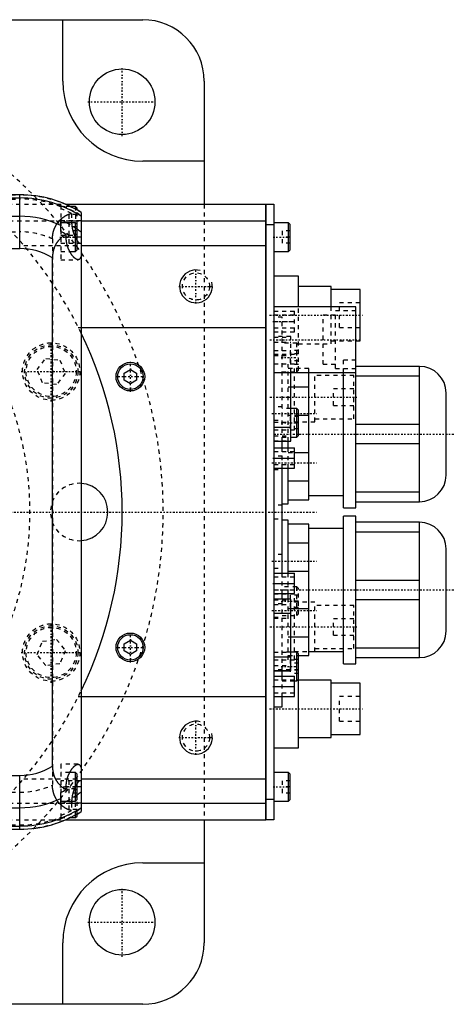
# Model space of a CAD drawing. Extents: x -705 to 181, y -120 to 120.
# Tile 9 of 9: x 75 to 181, y -120 to 120. Entities that reach past the tile are written whole.
import ezdxf

# ---------------------------------------------------------------- set-up
doc = ezdxf.new("R2010")
doc.units = 0
doc.linetypes.add('CENTER', pattern=[1.5, 0.45, -0.5, 0.05, -0.5])
doc.linetypes.add('DASHED', pattern=[2, 1, -1])
for name, color, linetype in [('AM_0', 7, 'CONTINUOUS'), ('AM_10', 7, 'CONTINUOUS'), ('AM_3', 7, 'DASHED'), ('AM_7', 7, 'CENTER')]:
    doc.layers.add(name, color=color, linetype=linetype)

msp = doc.modelspace()

# ---------------------------------------------------------------- linework, layer by layer
at = {"layer": 'AM_0', "color": 7, "linetype": 'CONTINUOUS'}
for p, q in [((85.5, 105), (85.5, 120)), ((-105, 120), (105, 120)), ((120, 105), (120, 75)), ((120, 85.5), (105, 85.5)), ((75, 77.32), (-309, 77.32)), ((75, 64.2), (75, 77.32)), ((-309, 76.54), (75, 76.54)), ((86.23, 75), (135, 75)), ((88.6, 74.5), (87.32, 74.5)), ((89, 74.1), (88.6, 74.5)), ((88.6, 73.84), (88.6, 74.5)), ((135, -75), (135, 75)), ((135, 74.95), (135.05, 74.95)), ((135.05, 75), (137, 75)), ((135.05, 75), (135.05, -75)), ((137, 75), (137, -75)), ((-309, 72.1), (75, 72.1)), ((89, 73.62), (89, 74.1)), ((90, 73.02), (90, -73.02)), ((85, 68.39), (85, 71.21)), ((88.6, 70.5), (85, 70.5)), ((89, 70.1), (88.6, 70.5)), ((88.6, 63.5), (88.6, 70.5)), ((89, 63.9), (89, 70.1)), ((90, 71), (135, 71)), ((135, 69.95), (135.05, 69.95)), ((137, 70), (135.05, 70)), ((140.6, 70.5), (137, 70.5)), ((141, 70.1), (140.6, 70.5)), ((140.6, 63.5), (140.6, 70.5)), ((141, 63.9), (141, 70.1)), ((86.34, 67), (86.34, 67.64)), ((90, 67), (89, 67)), ((90, 65), (135, 65)), ((-309, 64.2), (75, 64.2)), ((87.2, 63.5), (88.6, 63.5)), ((88.6, 63.5), (89, 63.9)), ((137, 63.5), (140.6, 63.5)), ((140.6, 63.5), (141, 63.9)), ((83, -61.92), (83, 61.92)), ((143, 57.5), (137, 57.5)), ((143, 50), (143, 57.5)), ((151, 55), (143, 55)), ((151, 50), (151, 55)), ((158, 54.25), (151, 54.25)), ((158, 41.75), (158, 54.25)), ((157, 50), (137, 50)), ((157, 1), (157, 50)), ((90, 45), (135, 45)), ((157, 41.75), (158, 41.75)), ((100.5, 33.87), (102, 34.73)), ((100.5, 32.13), (100.5, 33.87)), ((102, 34.73), (103.5, 33.87)), ((103.5, 33.87), (103.5, 32.13)), ((137, 34), (157, 34)), ((141.1, 17.26), (141.1, 34)), ((145.5, 3), (145.5, 34)), ((154, 1), (154, 34)), ((172.5, 35.5), (157, 35.5)), ((172.5, 2.5), (172.5, 35.5)), ((102, 31.27), (100.5, 32.13)), ((103.5, 32.13), (102, 31.27)), ((157, 33.2), (172.5, 33.2)), ((141.1, 30.49), (145.5, 30.49)), ((179, 9), (179, 29)), ((142.6, 25.25), (141.1, 25.25)), ((143, 24.85), (142.6, 25.25)), ((142.6, 18.25), (142.6, 25.25)), ((143, 18.65), (143, 24.85)), ((145.5, 23.51), (143, 23.51)), ((137, 20.66), (141.1, 20.66)), ((172.5, 21.3), (157, 21.3)), ((137, 17.26), (141.1, 17.26)), ((139, 15.67), (139, 17.27)), ((140.5, 15.65), (140.5, 17.26)), ((141.1, 18.25), (142.6, 18.25)), ((142.6, 18.25), (143, 18.65)), ((137, 15.65), (142, 15.65)), ((142, 10.65), (142, 15.65)), ((142, 14.49), (145.5, 14.49)), ((157, 16.7), (172.5, 16.7)), ((137, 13.15), (142, 13.15)), ((137, 10.65), (142, 10.65)), ((139, -14.91), (139, 10.66)), ((140.5, 2), (140.5, 10.65)), ((145.5, 7.51), (140.5, 7.51)), ((140.5, 3), (145.5, 3)), ((145.5, 4), (154, 4)), ((172.5, 4.8), (157, 4.8)), ((157, 2.5), (172.5, 2.5)), ((139, 2), (140.5, 2)), ((154, 1), (157, 1)), ((140.5, -2), (139, -2)), ((140.5, -14.9), (140.5, -2)), ((157, -1), (154, -1)), ((154, -37), (154, -1)), ((157, -37), (157, -1)), ((145.5, -3), (140.5, -3)), ((145.5, -35), (145.5, -3)), ((154, -4), (145.5, -4)), ((172.5, -2.5), (157, -2.5)), ((157, -4.8), (172.5, -4.8)), ((172.5, -35.5), (172.5, -2.5)), ((140.5, -7.51), (145.5, -7.51)), ((179, -29), (179, -9)), ((137, -14.9), (142, -14.9)), ((145.5, -14.49), (140.5, -14.49)), ((142, -19.9), (142, -14.9)), ((172.5, -16.7), (157, -16.7)), ((137, -17.4), (142, -17.4)), ((137, -19.9), (142, -19.9)), ((141.1, -21.26), (137, -21.26)), ((139, -21.28), (139, -19.9)), ((140.5, -21.26), (140.5, -19.9)), ((141.1, -38.74), (141.1, -21.26)), ((157, -21.3), (172.5, -21.3)), ((141.1, -23.51), (145.5, -23.51)), ((137, -24.66), (141.1, -24.66)), ((145.5, -30.49), (141.1, -30.49)), ((100.5, -32.13), (102, -31.27)), ((100.5, -33.87), (100.5, -32.13)), ((102, -31.27), (103.5, -32.13)), ((103.5, -32.13), (103.5, -33.87)), ((172.5, -33.2), (157, -33.2)), ((102, -34.73), (100.5, -33.87)), ((103.5, -33.87), (102, -34.73)), ((137, -35.34), (141.1, -35.34)), ((142.6, -34.17), (141.1, -34.17)), ((143, -34.57), (142.6, -34.17)), ((142.6, -41.17), (142.6, -34.17)), ((143, -57.5), (143, -34.57)), ((143, -35), (145.5, -35)), ((145.5, -34), (154, -34)), ((157, -35.5), (172.5, -35.5)), ((154, -37), (157, -37)), ((137, -38.74), (141.1, -38.74)), ((137, -40), (142, -40)), ((139, -40.03), (139, -38.78)), ((142, -45), (142, -40)), ((142.6, -41.17), (143, -40.77)), ((137, -42.5), (142, -42.5)), ((142, -41.17), (142.6, -41.17)), ((151, -41), (143, -41)), ((151, -55), (151, -41)), ((158, -41.75), (151, -41.75)), ((158, -54.25), (158, -41.75)), ((90, -45), (135, -45)), ((137, -45), (142, -45)), ((139, -47.5), (139, -45.04)), ((137, -47.5), (139, -47.5)), ((143, -55), (151, -55)), ((151, -54.25), (158, -54.25)), ((137, -57.5), (143, -57.5)), ((-309, -64.2), (75, -64.2)), ((75, -77.32), (75, -64.2)), ((88.6, -63.5), (87.2, -63.5)), ((89, -63.9), (88.6, -63.5)), ((88.6, -70.5), (88.6, -63.5)), ((89, -70.1), (89, -63.9)), ((140.6, -63.5), (137, -63.5)), ((141, -63.9), (140.6, -63.5)), ((140.6, -70.5), (140.6, -63.5)), ((141, -70.1), (141, -63.9)), ((86.34, -67.64), (86.34, -67)), ((90, -67), (89, -67)), ((90, -65), (135, -65)), ((85, -71.21), (85, -68.39)), ((85, -70.5), (88.6, -70.5)), ((88.6, -70.5), (89, -70.1)), ((90, -71), (135, -71)), ((135, -69.95), (135.05, -69.95)), ((135.05, -70), (137, -70)), ((137, -70.5), (140.6, -70.5)), ((140.6, -70.5), (141, -70.1)), ((-309, -72.1), (75, -72.1)), ((88.6, -74.5), (88.6, -73.84)), ((88.6, -74.5), (89, -74.1)), ((89, -74.1), (89, -73.62)), ((-309, -76.54), (75, -76.54)), ((86.23, -75), (135, -75)), ((87.32, -74.5), (88.6, -74.5)), ((120, -75), (120, -105)), ((135, -74.95), (135.05, -74.95)), ((137, -75), (135.05, -75)), ((-309, -77.32), (75, -77.32)), ((105, -85.5), (120, -85.5)), ((85.5, -120), (85.5, -105)), ((105, -120), (-105, -120))]:
    msp.add_line(p, q, dxfattribs=at)
for points in [[(86.34, 67.64, 0), (86.2, 67.57, 0), (85.92, 67.42, 0), (85.64, 67.24, 0), (85.5, 67.14, 0), (85.36, 67.04, 0), (85.1, 66.82, 0), (84.84, 66.59, 0), (84.59, 66.32, 0), (84.45, 66.16, 0), (84.41, 66.11, 0), (84.37, 66.07, 0), (84.35, 66.04, 0), (84.33, 66.02, 0), (84.29, 65.97, 0), (84.25, 65.92, 0), (84.21, 65.87, 0), (84.17, 65.81, 0), (84.14, 65.76, 0), (84.12, 65.73, 0), (84.1, 65.71, 0), (84.06, 65.65, 0), (84.03, 65.6, 0), (84.01, 65.57, 0), (83.99, 65.54, 0), (83.96, 65.49, 0), (83.92, 65.43, 0), (83.9, 65.4, 0), (83.89, 65.38, 0), (83.85, 65.32, 0), (83.82, 65.26, 0), (83.79, 65.2, 0), (83.75, 65.14, 0), (83.72, 65.08, 0), (83.71, 65.05, 0), (83.69, 65.02, 0), (83.66, 64.96, 0), (83.63, 64.9, 0), (83.6, 64.83, 0), (83.57, 64.77, 0), (83.54, 64.71, 0), (83.53, 64.68, 0), (83.52, 64.64, 0), (83.49, 64.58, 0), (83.46, 64.52, 0), (83.44, 64.45, 0), (83.41, 64.39, 0), (83.39, 64.32, 0), (83.38, 64.29, 0), (83.37, 64.25, 0), (83.34, 64.19, 0), (83.32, 64.12, 0), (83.3, 64.05, 0), (83.28, 63.98, 0), (83.26, 63.92, 0), (83.25, 63.88, 0), (83.24, 63.85, 0), (83.22, 63.78, 0), (83.2, 63.71, 0), (83.19, 63.64, 0), (83.17, 63.57, 0), (83.16, 63.5, 0), (83.15, 63.46, 0), (83.14, 63.43, 0), (83.13, 63.36, 0), (83.11, 63.28, 0), (83.11, 63.25, 0), (83.1, 63.21, 0), (83.09, 63.14, 0), (83.08, 63.07, 0), (83.07, 63.03, 0), (83.07, 62.99, 0), (83.06, 62.92, 0), (83.05, 62.85, 0), (83.04, 62.77, 0), (83.04, 62.7, 0), (83.03, 62.63, 0), (83.03, 62.59, 0), (83.02, 62.55, 0), (83.02, 62.48, 0), (83.01, 62.41, 0), (83, 62.15, 0), (83, 61.92, 0)], [(89.23, 61.5, 0), (89.22, 61.5, 0), (89.19, 61.5, 0), (89.16, 61.5, 0), (89.15, 61.5, 0), (89.14, 61.51, 0), (89.11, 61.51, 0), (89.08, 61.52, 0), (89.05, 61.52, 0), (89.02, 61.53, 0), (88.99, 61.54, 0), (88.98, 61.54, 0), (88.96, 61.55, 0), (88.93, 61.56, 0), (88.9, 61.57, 0), (88.87, 61.59, 0), (88.84, 61.6, 0), (88.81, 61.62, 0), (88.79, 61.63, 0), (88.78, 61.63, 0), (88.74, 61.65, 0), (88.71, 61.67, 0), (88.69, 61.68, 0), (88.68, 61.69, 0), (88.64, 61.71, 0), (88.61, 61.74, 0), (88.59, 61.75, 0), (88.58, 61.76, 0), (88.54, 61.78, 0), (88.51, 61.81, 0), (88.48, 61.84, 0), (88.44, 61.86, 0), (88.41, 61.89, 0), (88.39, 61.91, 0), (88.37, 61.92, 0), (88.34, 61.96, 0), (88.3, 61.99, 0), (88.27, 62.02, 0), (88.23, 62.05, 0), (88.2, 62.09, 0), (88.18, 62.11, 0), (88.16, 62.13, 0), (88.13, 62.16, 0), (88.09, 62.2, 0), (88.05, 62.24, 0), (88.02, 62.28, 0), (87.98, 62.32, 0), (87.97, 62.34, 0), (87.95, 62.36, 0), (87.91, 62.41, 0), (87.88, 62.45, 0), (87.84, 62.49, 0), (87.81, 62.54, 0), (87.77, 62.59, 0), (87.76, 62.61, 0), (87.74, 62.63, 0), (87.7, 62.68, 0), (87.67, 62.73, 0), (87.64, 62.78, 0), (87.6, 62.83, 0), (87.57, 62.88, 0), (87.55, 62.9, 0), (87.53, 62.93, 0), (87.5, 62.98, 0), (87.47, 63.03, 0), (87.45, 63.06, 0), (87.44, 63.09, 0), (87.4, 63.14, 0), (87.37, 63.19, 0), (87.36, 63.22, 0), (87.34, 63.25, 0), (87.31, 63.3, 0), (87.28, 63.36, 0), (87.24, 63.42, 0), (87.21, 63.48, 0), (87.18, 63.54, 0), (87.17, 63.57, 0), (87.15, 63.6, 0), (87.12, 63.66, 0), (87.09, 63.72, 0), (87.06, 63.79, 0), (87.03, 63.85, 0), (87, 63.92, 0), (86.98, 63.95, 0), (86.97, 63.99, 0), (86.94, 64.05, 0), (86.91, 64.12, 0), (86.88, 64.19, 0), (86.86, 64.26, 0), (86.83, 64.33, 0), (86.82, 64.37, 0), (86.8, 64.41, 0), (86.78, 64.48, 0), (86.75, 64.55, 0), (86.73, 64.63, 0), (86.7, 64.7, 0), (86.68, 64.78, 0), (86.67, 64.81, 0), (86.65, 64.85, 0), (86.63, 64.93, 0), (86.61, 65.01, 0), (86.59, 65.08, 0), (86.57, 65.16, 0), (86.55, 65.24, 0), (86.54, 65.28, 0), (86.53, 65.32, 0), (86.51, 65.4, 0), (86.49, 65.48, 0), (86.49, 65.52, 0), (86.48, 65.56, 0), (86.46, 65.64, 0), (86.45, 65.72, 0), (86.44, 65.77, 0), (86.43, 65.81, 0), (86.42, 65.89, 0), (86.41, 65.97, 0), (86.4, 66.05, 0), (86.39, 66.13, 0), (86.38, 66.22, 0), (86.37, 66.26, 0), (86.37, 66.3, 0), (86.36, 66.38, 0), (86.36, 66.47, 0), (86.35, 66.55, 0), (86.35, 66.63, 0), (86.34, 66.71, 0), (86.34, 66.75, 0), (86.34, 66.8, 0), (86.34, 66.88, 0), (86.34, 66.96, 0), (86.34, 67, 0)], [(90, 62.39, 0), (89.99, 62.34, 0), (89.96, 62.25, 0), (89.93, 62.16, 0), (89.91, 62.12, 0), (89.9, 62.08, 0), (89.86, 62, 0), (89.83, 61.93, 0), (89.79, 61.86, 0), (89.75, 61.8, 0), (89.71, 61.74, 0), (89.69, 61.72, 0), (89.66, 61.69, 0), (89.62, 61.65, 0), (89.57, 61.61, 0), (89.52, 61.58, 0), (89.47, 61.55, 0), (89.42, 61.53, 0), (89.39, 61.52, 0), (89.37, 61.52, 0), (89.31, 61.51, 0), (89.26, 61.5, 0), (89.23, 61.5, 0)], [(83, -61.92, 0), (83, -62.15, 0), (83.01, -62.41, 0), (83.02, -62.48, 0), (83.02, -62.55, 0), (83.03, -62.59, 0), (83.03, -62.63, 0), (83.04, -62.7, 0), (83.04, -62.77, 0), (83.05, -62.85, 0), (83.06, -62.92, 0), (83.07, -62.99, 0), (83.07, -63.03, 0), (83.08, -63.07, 0), (83.09, -63.14, 0), (83.1, -63.21, 0), (83.11, -63.25, 0), (83.11, -63.28, 0), (83.13, -63.36, 0), (83.14, -63.43, 0), (83.15, -63.46, 0), (83.16, -63.5, 0), (83.17, -63.57, 0), (83.19, -63.64, 0), (83.21, -63.71, 0), (83.22, -63.78, 0), (83.24, -63.86, 0), (83.25, -63.89, 0), (83.26, -63.93, 0), (83.28, -63.99, 0), (83.3, -64.06, 0), (83.32, -64.13, 0), (83.35, -64.2, 0), (83.37, -64.27, 0), (83.38, -64.3, 0), (83.39, -64.33, 0), (83.42, -64.4, 0), (83.44, -64.47, 0), (83.47, -64.53, 0), (83.49, -64.6, 0), (83.52, -64.66, 0), (83.54, -64.69, 0), (83.55, -64.72, 0), (83.58, -64.79, 0), (83.61, -64.85, 0), (83.64, -64.91, 0), (83.67, -64.97, 0), (83.7, -65.03, 0), (83.71, -65.06, 0), (83.73, -65.09, 0), (83.76, -65.15, 0), (83.79, -65.21, 0), (83.83, -65.27, 0), (83.86, -65.33, 0), (83.89, -65.39, 0), (83.91, -65.42, 0), (83.93, -65.45, 0), (83.96, -65.5, 0), (84, -65.56, 0), (84.02, -65.59, 0), (84.04, -65.61, 0), (84.07, -65.67, 0), (84.11, -65.72, 0), (84.13, -65.75, 0), (84.15, -65.78, 0), (84.19, -65.83, 0), (84.22, -65.88, 0), (84.26, -65.93, 0), (84.3, -65.98, 0), (84.34, -66.03, 0), (84.36, -66.06, 0), (84.38, -66.08, 0), (84.42, -66.13, 0), (84.46, -66.18, 0), (84.6, -66.34, 0), (84.86, -66.6, 0), (85.11, -66.84, 0), (85.38, -67.05, 0), (85.51, -67.15, 0), (85.65, -67.25, 0), (85.92, -67.42, 0), (86.2, -67.57, 0), (86.34, -67.64, 0)], [(86.34, -67, 0), (86.34, -66.96, 0), (86.34, -66.88, 0), (86.34, -66.8, 0), (86.34, -66.75, 0), (86.34, -66.71, 0), (86.35, -66.63, 0), (86.35, -66.55, 0), (86.36, -66.47, 0), (86.36, -66.38, 0), (86.37, -66.3, 0), (86.37, -66.26, 0), (86.38, -66.22, 0), (86.39, -66.13, 0), (86.4, -66.05, 0), (86.41, -65.97, 0), (86.42, -65.89, 0), (86.43, -65.81, 0), (86.44, -65.77, 0), (86.45, -65.72, 0), (86.46, -65.64, 0), (86.48, -65.56, 0), (86.49, -65.52, 0), (86.49, -65.48, 0), (86.51, -65.4, 0), (86.53, -65.32, 0), (86.54, -65.28, 0), (86.55, -65.24, 0), (86.57, -65.16, 0), (86.59, -65.08, 0), (86.61, -65.01, 0), (86.63, -64.93, 0), (86.65, -64.85, 0), (86.67, -64.81, 0), (86.68, -64.78, 0), (86.7, -64.7, 0), (86.73, -64.63, 0), (86.75, -64.55, 0), (86.78, -64.48, 0), (86.8, -64.41, 0), (86.82, -64.37, 0), (86.83, -64.33, 0), (86.86, -64.26, 0), (86.88, -64.19, 0), (86.91, -64.12, 0), (86.94, -64.05, 0), (86.97, -63.99, 0), (86.98, -63.95, 0), (87, -63.92, 0), (87.03, -63.85, 0), (87.06, -63.79, 0), (87.09, -63.72, 0), (87.12, -63.66, 0), (87.15, -63.6, 0), (87.17, -63.57, 0), (87.18, -63.54, 0), (87.21, -63.48, 0), (87.24, -63.42, 0), (87.28, -63.36, 0), (87.31, -63.3, 0), (87.34, -63.25, 0), (87.36, -63.22, 0), (87.37, -63.19, 0), (87.4, -63.14, 0), (87.44, -63.09, 0), (87.45, -63.06, 0), (87.47, -63.03, 0), (87.5, -62.98, 0), (87.53, -62.93, 0), (87.55, -62.9, 0), (87.57, -62.88, 0), (87.6, -62.83, 0), (87.64, -62.78, 0), (87.67, -62.73, 0), (87.7, -62.68, 0), (87.74, -62.63, 0), (87.76, -62.61, 0), (87.77, -62.59, 0), (87.81, -62.54, 0), (87.84, -62.49, 0), (87.88, -62.45, 0), (87.91, -62.41, 0), (87.95, -62.36, 0), (87.97, -62.34, 0), (87.98, -62.32, 0), (88.02, -62.28, 0), (88.05, -62.24, 0), (88.09, -62.2, 0), (88.13, -62.16, 0), (88.16, -62.13, 0), (88.18, -62.11, 0), (88.2, -62.09, 0), (88.23, -62.05, 0), (88.27, -62.02, 0), (88.3, -61.99, 0), (88.34, -61.96, 0), (88.37, -61.92, 0), (88.39, -61.91, 0), (88.41, -61.89, 0), (88.44, -61.86, 0), (88.48, -61.84, 0), (88.51, -61.81, 0), (88.54, -61.78, 0), (88.58, -61.76, 0), (88.59, -61.75, 0), (88.61, -61.74, 0), (88.64, -61.71, 0), (88.68, -61.69, 0), (88.69, -61.68, 0), (88.71, -61.67, 0), (88.74, -61.65, 0), (88.78, -61.63, 0), (88.79, -61.63, 0), (88.81, -61.62, 0), (88.84, -61.6, 0), (88.87, -61.59, 0), (88.9, -61.57, 0), (88.93, -61.56, 0), (88.96, -61.55, 0), (88.98, -61.54, 0), (88.99, -61.54, 0), (89.02, -61.53, 0), (89.05, -61.52, 0), (89.08, -61.52, 0), (89.11, -61.51, 0), (89.14, -61.51, 0), (89.15, -61.5, 0), (89.16, -61.5, 0), (89.19, -61.5, 0), (89.22, -61.5, 0), (89.23, -61.5, 0)], [(89.23, -61.5, 0), (89.26, -61.5, 0), (89.31, -61.51, 0), (89.37, -61.52, 0), (89.39, -61.52, 0), (89.42, -61.53, 0), (89.47, -61.55, 0), (89.52, -61.58, 0), (89.57, -61.61, 0), (89.62, -61.65, 0), (89.66, -61.69, 0), (89.69, -61.72, 0), (89.71, -61.74, 0), (89.75, -61.8, 0), (89.79, -61.86, 0), (89.83, -61.93, 0), (89.86, -62, 0), (89.9, -62.08, 0), (89.91, -62.12, 0), (89.93, -62.16, 0), (89.96, -62.25, 0), (89.99, -62.34, 0), (90, -62.39, 0)]]:
    msp.add_polyline3d(points, dxfattribs=at)
for centre, radius in [((100, 100), 8), ((102, 33), 3.5), ((102, 33), 3.1), ((102, -33), 3.5), ((102, -33), 3.1), ((100, -100), 8)]:
    msp.add_circle(centre, radius, dxfattribs=at)
for centre, radius, start, end in [((105, 105), 15, 0, 90), ((105, 105), 19.5, 180, 270), ((75, 49), 28.32, 58.0174, 90), ((75, 49), 27.54, 57.0038, 90), ((75, 49), 23.1, 64.3441, 90), ((75, 49), 24.36, 61.9547, 65.7637), ((75, 49), 21.81, 58.6873, 62.7152), ((75, 49), 24.36, 51.9935, 54.9213), ((75, 49), 15.2, 58.2431, 90), ((0, 0), 100, 334.1581, 25.8419), ((172.5, 29), 6.5, 0, 90), ((172.5, 9), 6.5, 270, 0), ((89.5, 0), 7, 274.096, 85.904), ((172.5, -9), 6.5, 0, 90), ((172.5, -29), 6.5, 270, 0), ((75, -49), 15.2, 270, 301.7569), ((75, -49), 21.81, 297.2848, 301.3127), ((75, -49), 24.36, 305.0787, 308.0065), ((75, -49), 23.1, 270, 295.6559), ((75, -49), 24.36, 294.2363, 298.0453), ((75, -49), 27.54, 270, 302.9962), ((75, -49), 28.32, 270, 301.9826), ((105, -105), 19.5, 90, 180), ((105, -105), 15, 270, 0)]:
    msp.add_arc(centre, radius, start, end, dxfattribs=at)
at = {"layer": 'AM_10', "color": 7, "linetype": 'CONTINUOUS'}
for centre in [(118, 55), (118, -55)]:
    msp.add_arc(centre, 4, 75, 15, dxfattribs=at)
at = {"layer": 'AM_3', "color": 6, "linetype": 'DASHED'}
for p, q in [((-309, 77.28), (75, 77.28)), ((-309, 76.29), (75, 76.29)), ((66.14, 75), (86.23, 75)), ((85, 74.75), (85, 61.5)), ((87.32, 74.5), (85, 74.5)), ((88.6, 74.5), (88.6, 70.5)), ((120, 75), (120, -75)), ((89, 72.5), (87, 72.5)), ((87, 72.5), (87, 69.5)), ((87.65, 72.74), (87.65, 71)), ((89, 70.1), (89, 73.62)), ((70.42, 71), (90, 71)), ((90, 71), (85, 71)), ((-309, 68.3), (75, 68.3)), ((85, 67.5), (88.6, 67.5)), ((89, 69.5), (87, 69.5)), ((89, 68.5), (87, 68.5)), ((87, 68.5), (87, 65.5)), ((88.6, 67.5), (89, 67.9)), ((139, 68.5), (139, 65.5)), ((141, 68.5), (139, 68.5)), ((75.99, 65), (90, 65)), ((83, 66.56), (83, -66.56)), ((89, 67), (85, 67)), ((85, 65.5), (89.8, 65.5)), ((141, 67), (139, 67)), ((141, 65.5), (139, 65.5)), ((140.6, 65.5), (140.6, 67)), ((85, 63.5), (87.2, 63.5)), ((85, 61.5), (89.23, 61.5)), ((158, 51), (153, 51)), ((153, 45), (153, 51)), ((137, 48.95), (142, 48.95)), ((142, 48), (137, 48)), ((142, 43.95), (142, 48.95)), ((143, 34.57), (143, 50)), ((152, 48), (149, 48)), ((149, 36), (149, 48)), ((151, 41), (151, 50)), ((157, 49), (152, 49)), ((152, 35), (152, 49)), ((139, 47.5), (137, 47.5)), ((137, 46.45), (142, 46.45)), ((139, 17.27), (139, 47.5)), ((89.3, 45), (90, 45)), ((137, 44.9), (142, 44.9)), ((137, 43.95), (142, 43.95)), ((153, 45), (158, 45)), ((141.1, 42.74), (137, 42.74)), ((137, 42.63), (141.1, 42.63)), ((137, 41.42), (141.1, 41.42)), ((142.6, 41.17), (139, 41.17)), ((141.1, 34), (141.1, 42.74)), ((143, 40.77), (142.6, 41.17)), ((142.6, 34.17), (142.6, 41.17)), ((143, 41), (151, 41)), ((151, 41.75), (157, 41.75)), ((137, 39.34), (141.1, 39.34)), ((137, 38.5), (143, 38.5)), ((141, 39.4), (141, 35.94)), ((143, 39.4), (141, 39.4)), ((143, 38.54), (141, 38.54)), ((79.25, 34.7), (81.36, 37.45)), ((81.36, 37.45), (84.8, 37)), ((84.8, 37), (86.12, 33.8)), ((137, 38.13), (141.1, 38.13)), ((142, 36), (137, 36)), ((140.5, 17.26), (140.5, 36)), ((143, 36.81), (141, 36.81)), ((142, 20), (142, 36)), ((149, 36), (152, 36)), ((157, 37), (154, 37)), ((154, 34), (154, 37)), ((80.58, 31.5), (79.25, 34.7)), ((86.12, 33.8), (84.01, 31.05)), ((139, 34.17), (142.6, 34.17)), ((145.5, 35), (140.5, 35)), ((143, 35.94), (141, 35.94)), ((142.6, 34.17), (143, 34.57)), ((145.5, 34), (145.5, 35)), ((147, 22), (147, 34)), ((152, 35), (157, 35)), ((84.01, 31.05), (80.58, 31.5)), ((156.5, 33.25), (147, 33.25)), ((156.5, 22.75), (156.5, 33.25)), ((140.5, 30.49), (141.1, 30.49)), ((156.5, 30), (151.5, 30)), ((151.5, 26), (151.5, 30)), ((139, 25.65), (137, 25.65)), ((141.1, 25.25), (139, 25.25)), ((151.5, 26), (156.5, 26)), ((137, 22.35), (139, 22.35)), ((137, 21.87), (141.1, 21.87)), ((143, 23.51), (140.5, 23.51)), ((141, 23.25), (141, 20.25)), ((143, 23.25), (141, 23.25)), ((143, 21.75), (141, 21.75)), ((142, 22), (147, 22)), ((147, 22.75), (156.5, 22.75)), ((137, 20), (142, 20)), ((143, 20.25), (141, 20.25)), ((137, 18.58), (141.1, 18.58)), ((137, 17.37), (141.1, 17.37)), ((139, 18.25), (141.1, 18.25)), ((142, 14.7), (137, 14.7)), ((139, 10.66), (139, 15.67)), ((140.5, 10.65), (140.5, 15.65)), ((140.5, 14.49), (142, 14.49)), ((139, 13.65), (137, 13.65)), ((137, 11.6), (142, 11.6)), ((137, 10.35), (139, 10.35)), ((139, 1.65), (137, 1.65)), ((137, -1.65), (139, -1.65)), ((139, -10.35), (137, -10.35)), ((137, -13.65), (139, -13.65)), ((142, -15.85), (137, -15.85)), ((139, -19.9), (139, -14.91)), ((140.5, -19.9), (140.5, -14.9)), ((137, -18.95), (142, -18.95)), ((142.6, -18.25), (139, -18.25)), ((143, -18.65), (142.6, -18.25)), ((142.6, -25.25), (142.6, -18.25)), ((143, -24.85), (143, -18.65)), ((142, -20), (137, -20)), ((137, -21.37), (141.1, -21.37)), ((139, -38.78), (139, -21.28)), ((140.5, -36), (140.5, -21.26)), ((141, -20.25), (141, -23.25)), ((143, -20.25), (141, -20.25)), ((142, -36), (142, -20)), ((139, -22.35), (137, -22.35)), ((137, -22.58), (141.1, -22.58)), ((140.5, -23.51), (141.1, -23.51)), ((143, -21.75), (141, -21.75)), ((143, -23.25), (141, -23.25)), ((147, -22), (142, -22)), ((147, -34), (147, -22)), ((156.5, -22.75), (147, -22.75)), ((156.5, -33.25), (156.5, -22.75)), ((137, -25.65), (139, -25.65)), ((137, -25.87), (141.1, -25.87)), ((139, -25.25), (142.6, -25.25)), ((142.6, -25.25), (143, -24.85)), ((156.5, -26), (151.5, -26)), ((151.5, -30), (151.5, -26)), ((80.58, -31.5), (84.01, -31.05)), ((84.01, -31.05), (86.12, -33.8)), ((141.1, -30.49), (140.5, -30.49)), ((151.5, -30), (156.5, -30)), ((79.25, -34.7), (80.58, -31.5)), ((147, -33.25), (156.5, -33.25)), ((81.36, -37.45), (79.25, -34.7)), ((86.12, -33.8), (84.8, -37)), ((137, -34.13), (141.1, -34.13)), ((137, -36), (142, -36)), ((141.1, -34.17), (139, -34.17)), ((140.5, -35), (143, -35)), ((141, -35.94), (141, -39.4)), ((143, -35.94), (141, -35.94)), ((142, -34), (145.5, -34)), ((84.8, -37), (81.36, -37.45)), ((137, -37.42), (141.1, -37.42)), ((143, -36.81), (141, -36.81)), ((143, -38.5), (137, -38.5)), ((137, -38.63), (141.1, -38.63)), ((139, -45.04), (139, -40.03)), ((143, -38.54), (141, -38.54)), ((143, -39.4), (141, -39.4)), ((142, -40.95), (137, -40.95)), ((139, -41.17), (142, -41.17)), ((89.3, -45), (90, -45)), ((137, -44.05), (142, -44.05)), ((158, -45), (153, -45)), ((153, -51), (153, -45)), ((153, -51), (158, -51)), ((89.23, -61.5), (85, -61.5)), ((85, -61.5), (85, -74.75)), ((87.2, -63.5), (85, -63.5)), ((75.99, -65), (90, -65)), ((89.8, -65.5), (85, -65.5)), ((89, -67), (85, -67)), ((87, -65.5), (87, -68.5)), ((139, -65.5), (139, -68.5)), ((141, -65.5), (139, -65.5)), ((141, -67), (139, -67)), ((140.6, -68.5), (140.6, -67)), ((-309, -68.3), (75, -68.3)), ((88.6, -67.5), (85, -67.5)), ((89, -68.5), (87, -68.5)), ((89, -69.5), (87, -69.5)), ((87, -69.5), (87, -72.5)), ((89, -67.9), (88.6, -67.5)), ((141, -68.5), (139, -68.5)), ((70.42, -71), (90, -71)), ((90, -71), (85, -71)), ((87.65, -71), (87.65, -72.74)), ((88.6, -73.84), (88.6, -70.5)), ((89, -73.62), (89, -70.1)), ((89, -72.5), (87, -72.5)), ((-309, -76.29), (75, -76.29)), ((66.14, -75), (86.23, -75)), ((85, -74.5), (87.32, -74.5)), ((-309, -77.28), (75, -77.28))]:
    msp.add_line(p, q, dxfattribs=at)
for points in [[(83, 66.56, 0), (83, 66.61, 0), (83, 66.7, 0), (83, 66.8, 0), (83.01, 66.84, 0), (83.01, 66.89, 0), (83.01, 66.98, 0), (83.02, 67.08, 0), (83.02, 67.17, 0), (83.03, 67.26, 0), (83.04, 67.35, 0), (83.05, 67.4, 0), (83.05, 67.45, 0), (83.06, 67.54, 0), (83.08, 67.63, 0), (83.09, 67.72, 0), (83.11, 67.82, 0), (83.12, 67.91, 0), (83.13, 67.95, 0), (83.14, 68, 0), (83.16, 68.09, 0), (83.18, 68.18, 0), (83.19, 68.23, 0), (83.2, 68.27, 0), (83.23, 68.36, 0), (83.25, 68.45, 0), (83.27, 68.49, 0), (83.28, 68.53, 0), (83.3, 68.62, 0), (83.33, 68.71, 0), (83.36, 68.79, 0), (83.39, 68.88, 0), (83.42, 68.96, 0), (83.44, 69, 0), (83.46, 69.04, 0), (83.49, 69.13, 0), (83.52, 69.21, 0), (83.56, 69.29, 0), (83.6, 69.37, 0), (83.63, 69.45, 0), (83.65, 69.49, 0), (83.67, 69.53, 0), (83.71, 69.6, 0), (83.75, 69.68, 0), (83.79, 69.76, 0), (83.83, 69.83, 0), (83.88, 69.91, 0), (83.9, 69.94, 0), (83.92, 69.98, 0), (83.96, 70.05, 0), (84.01, 70.12, 0), (84.06, 70.19, 0), (84.1, 70.26, 0), (84.15, 70.33, 0), (84.17, 70.37, 0), (84.2, 70.4, 0), (84.25, 70.47, 0), (84.29, 70.53, 0), (84.34, 70.6, 0), (84.39, 70.66, 0), (84.44, 70.72, 0), (84.47, 70.75, 0), (84.49, 70.78, 0), (84.54, 70.84, 0), (84.6, 70.9, 0), (84.62, 70.93, 0), (84.65, 70.96, 0), (84.7, 71.02, 0), (84.75, 71.08, 0), (84.78, 71.1, 0), (84.81, 71.13, 0), (84.86, 71.19, 0), (84.91, 71.24, 0), (84.97, 71.29, 0), (85.02, 71.34, 0), (85.07, 71.4, 0), (85.1, 71.42, 0), (85.13, 71.45, 0), (85.18, 71.5, 0), (85.24, 71.54, 0), (85.29, 71.59, 0), (85.35, 71.64, 0), (85.41, 71.68, 0), (85.43, 71.71, 0), (85.46, 71.73, 0), (85.52, 71.77, 0), (85.58, 71.82, 0), (85.63, 71.86, 0), (85.69, 71.9, 0), (85.75, 71.94, 0), (85.78, 71.96, 0), (85.81, 71.98, 0), (85.86, 72.02, 0), (85.92, 72.06, 0), (85.98, 72.1, 0), (86.04, 72.13, 0), (86.1, 72.17, 0), (86.13, 72.18, 0), (86.15, 72.2, 0), (86.21, 72.24, 0), (86.27, 72.27, 0), (86.33, 72.3, 0), (86.39, 72.33, 0), (86.45, 72.36, 0), (86.48, 72.37, 0), (86.51, 72.39, 0), (86.56, 72.42, 0), (86.62, 72.44, 0), (86.65, 72.46, 0), (86.68, 72.47, 0), (86.74, 72.49, 0), (86.8, 72.52, 0), (86.83, 72.53, 0), (86.85, 72.54, 0), (86.91, 72.56, 0), (86.97, 72.58, 0), (87.02, 72.6, 0), (87.08, 72.62, 0), (87.14, 72.63, 0), (87.16, 72.64, 0), (87.19, 72.65, 0), (87.25, 72.66, 0), (87.3, 72.68, 0), (87.49, 72.72, 0), (87.65, 72.74, 0)], [(87.65, 71, 0), (87.65, 70.96, 0), (87.65, 70.88, 0), (87.65, 70.8, 0), (87.65, 70.76, 0), (87.65, 70.72, 0), (87.66, 70.64, 0), (87.66, 70.56, 0), (87.66, 70.48, 0), (87.67, 70.4, 0), (87.67, 70.32, 0), (87.68, 70.28, 0), (87.68, 70.24, 0), (87.69, 70.15, 0), (87.69, 70.07, 0), (87.7, 69.99, 0), (87.71, 69.91, 0), (87.72, 69.83, 0), (87.73, 69.79, 0), (87.73, 69.75, 0), (87.74, 69.67, 0), (87.75, 69.59, 0), (87.76, 69.55, 0), (87.77, 69.51, 0), (87.78, 69.43, 0), (87.79, 69.35, 0), (87.8, 69.31, 0), (87.81, 69.27, 0), (87.82, 69.2, 0), (87.84, 69.12, 0), (87.85, 69.04, 0), (87.87, 68.96, 0), (87.88, 68.89, 0), (87.89, 68.85, 0), (87.9, 68.81, 0), (87.92, 68.74, 0), (87.94, 68.66, 0), (87.96, 68.59, 0), (87.98, 68.52, 0), (88, 68.44, 0), (88.01, 68.41, 0), (88.02, 68.37, 0), (88.04, 68.3, 0), (88.06, 68.23, 0), (88.08, 68.16, 0), (88.1, 68.09, 0), (88.12, 68.02, 0), (88.13, 67.99, 0), (88.15, 67.95, 0), (88.17, 67.89, 0), (88.19, 67.82, 0), (88.21, 67.76, 0), (88.24, 67.69, 0), (88.26, 67.63, 0), (88.27, 67.6, 0), (88.28, 67.57, 0), (88.31, 67.51, 0), (88.33, 67.45, 0), (88.36, 67.39, 0), (88.38, 67.33, 0), (88.41, 67.28, 0), (88.42, 67.25, 0), (88.43, 67.22, 0), (88.45, 67.16, 0), (88.48, 67.11, 0), (88.49, 67.08, 0), (88.5, 67.06, 0), (88.53, 67, 0), (88.55, 66.95, 0), (88.57, 66.93, 0), (88.58, 66.9, 0), (88.6, 66.85, 0), (88.63, 66.8, 0), (88.66, 66.75, 0), (88.68, 66.7, 0), (88.71, 66.65, 0), (88.72, 66.63, 0), (88.73, 66.6, 0), (88.76, 66.56, 0), (88.79, 66.51, 0), (88.81, 66.47, 0), (88.84, 66.42, 0), (88.87, 66.38, 0), (88.88, 66.36, 0), (88.89, 66.34, 0), (88.92, 66.29, 0), (88.95, 66.25, 0), (88.97, 66.21, 0), (89, 66.17, 0), (89.03, 66.14, 0), (89.04, 66.12, 0), (89.05, 66.1, 0), (89.08, 66.06, 0), (89.11, 66.03, 0), (89.13, 66, 0), (89.16, 65.96, 0), (89.18, 65.93, 0), (89.2, 65.92, 0), (89.21, 65.9, 0), (89.24, 65.87, 0), (89.26, 65.84, 0), (89.29, 65.81, 0), (89.31, 65.79, 0), (89.34, 65.76, 0), (89.35, 65.75, 0), (89.36, 65.74, 0), (89.39, 65.72, 0), (89.41, 65.69, 0), (89.42, 65.68, 0), (89.43, 65.67, 0), (89.46, 65.65, 0), (89.48, 65.64, 0), (89.49, 65.63, 0), (89.5, 65.62, 0), (89.53, 65.6, 0), (89.55, 65.59, 0), (89.57, 65.57, 0), (89.59, 65.56, 0), (89.61, 65.55, 0), (89.62, 65.55, 0), (89.63, 65.54, 0), (89.66, 65.53, 0), (89.68, 65.52, 0), (89.7, 65.52, 0), (89.71, 65.51, 0), (89.73, 65.51, 0), (89.74, 65.5, 0), (89.75, 65.5, 0), (89.77, 65.5, 0), (89.79, 65.5, 0), (89.8, 65.5, 0)], [(89.8, 65.5, 0), (89.84, 65.5, 0), (89.9, 65.52, 0), (89.97, 65.56, 0), (90, 65.59, 0)], [(87.65, -72.74, 0), (87.62, -72.74, 0), (87.57, -72.73, 0), (87.52, -72.72, 0), (87.49, -72.72, 0), (87.46, -72.71, 0), (87.41, -72.7, 0), (87.35, -72.69, 0), (87.3, -72.68, 0), (87.24, -72.66, 0), (87.19, -72.65, 0), (87.16, -72.64, 0), (87.13, -72.63, 0), (87.07, -72.61, 0), (87.02, -72.6, 0), (86.96, -72.58, 0), (86.9, -72.56, 0), (86.85, -72.54, 0), (86.82, -72.52, 0), (86.79, -72.51, 0), (86.73, -72.49, 0), (86.67, -72.46, 0), (86.64, -72.45, 0), (86.62, -72.44, 0), (86.56, -72.41, 0), (86.5, -72.39, 0), (86.47, -72.37, 0), (86.44, -72.36, 0), (86.38, -72.33, 0), (86.33, -72.3, 0), (86.27, -72.27, 0), (86.21, -72.23, 0), (86.15, -72.2, 0), (86.12, -72.18, 0), (86.1, -72.17, 0), (86.04, -72.13, 0), (85.98, -72.1, 0), (85.92, -72.06, 0), (85.87, -72.02, 0), (85.81, -71.98, 0), (85.78, -71.96, 0), (85.75, -71.94, 0), (85.69, -71.9, 0), (85.64, -71.86, 0), (85.58, -71.82, 0), (85.52, -71.78, 0), (85.47, -71.73, 0), (85.44, -71.71, 0), (85.41, -71.69, 0), (85.36, -71.64, 0), (85.3, -71.6, 0), (85.25, -71.55, 0), (85.19, -71.5, 0), (85.14, -71.45, 0), (85.11, -71.43, 0), (85.08, -71.4, 0), (85.03, -71.35, 0), (84.97, -71.3, 0), (84.92, -71.25, 0), (84.87, -71.19, 0), (84.81, -71.14, 0), (84.79, -71.11, 0), (84.76, -71.08, 0), (84.71, -71.03, 0), (84.66, -70.97, 0), (84.63, -70.94, 0), (84.6, -70.91, 0), (84.55, -70.85, 0), (84.5, -70.79, 0), (84.48, -70.76, 0), (84.45, -70.73, 0), (84.4, -70.67, 0), (84.35, -70.6, 0), (84.3, -70.54, 0), (84.25, -70.47, 0), (84.2, -70.41, 0), (84.18, -70.37, 0), (84.16, -70.34, 0), (84.11, -70.27, 0), (84.06, -70.2, 0), (84.02, -70.13, 0), (83.97, -70.06, 0), (83.93, -69.99, 0), (83.9, -69.95, 0), (83.88, -69.91, 0), (83.84, -69.84, 0), (83.8, -69.76, 0), (83.75, -69.69, 0), (83.71, -69.61, 0), (83.67, -69.53, 0), (83.66, -69.5, 0), (83.64, -69.46, 0), (83.6, -69.38, 0), (83.56, -69.3, 0), (83.53, -69.22, 0), (83.49, -69.13, 0), (83.46, -69.05, 0), (83.44, -69.01, 0), (83.43, -68.97, 0), (83.39, -68.89, 0), (83.36, -68.8, 0), (83.34, -68.72, 0), (83.31, -68.63, 0), (83.28, -68.54, 0), (83.27, -68.5, 0), (83.25, -68.46, 0), (83.23, -68.37, 0), (83.21, -68.28, 0), (83.2, -68.23, 0), (83.18, -68.19, 0), (83.16, -68.1, 0), (83.14, -68.01, 0), (83.13, -67.96, 0), (83.13, -67.91, 0), (83.11, -67.82, 0), (83.09, -67.73, 0), (83.08, -67.64, 0), (83.06, -67.55, 0), (83.05, -67.45, 0), (83.05, -67.41, 0), (83.04, -67.36, 0), (83.03, -67.27, 0), (83.02, -67.17, 0), (83.02, -67.08, 0), (83.01, -66.99, 0), (83.01, -66.89, 0), (83.01, -66.85, 0), (83, -66.8, 0), (83, -66.7, 0), (83, -66.61, 0), (83, -66.56, 0)], [(89.8, -65.5, 0), (89.79, -65.5, 0), (89.77, -65.5, 0), (89.75, -65.5, 0), (89.74, -65.5, 0), (89.73, -65.51, 0), (89.71, -65.51, 0), (89.7, -65.52, 0), (89.68, -65.52, 0), (89.66, -65.53, 0), (89.63, -65.54, 0), (89.62, -65.55, 0), (89.61, -65.55, 0), (89.59, -65.56, 0), (89.57, -65.57, 0), (89.55, -65.59, 0), (89.53, -65.6, 0), (89.5, -65.62, 0), (89.49, -65.63, 0), (89.48, -65.64, 0), (89.46, -65.65, 0), (89.43, -65.67, 0), (89.42, -65.68, 0), (89.41, -65.69, 0), (89.39, -65.72, 0), (89.36, -65.74, 0), (89.35, -65.75, 0), (89.34, -65.76, 0), (89.31, -65.79, 0), (89.29, -65.81, 0), (89.26, -65.84, 0), (89.24, -65.87, 0), (89.21, -65.9, 0), (89.2, -65.92, 0), (89.18, -65.93, 0), (89.16, -65.96, 0), (89.13, -66, 0), (89.11, -66.03, 0), (89.08, -66.06, 0), (89.05, -66.1, 0), (89.04, -66.12, 0), (89.03, -66.14, 0), (89, -66.17, 0), (88.97, -66.21, 0), (88.95, -66.25, 0), (88.92, -66.29, 0), (88.89, -66.34, 0), (88.88, -66.36, 0), (88.87, -66.38, 0), (88.84, -66.42, 0), (88.81, -66.47, 0), (88.79, -66.51, 0), (88.76, -66.56, 0), (88.73, -66.6, 0), (88.72, -66.63, 0), (88.71, -66.65, 0), (88.68, -66.7, 0), (88.66, -66.75, 0), (88.63, -66.8, 0), (88.6, -66.85, 0), (88.58, -66.9, 0), (88.57, -66.93, 0), (88.55, -66.95, 0), (88.53, -67, 0), (88.5, -67.06, 0), (88.49, -67.08, 0), (88.48, -67.11, 0), (88.45, -67.16, 0), (88.43, -67.22, 0), (88.42, -67.25, 0), (88.41, -67.28, 0), (88.38, -67.33, 0), (88.36, -67.39, 0), (88.33, -67.45, 0), (88.31, -67.51, 0), (88.28, -67.57, 0), (88.27, -67.6, 0), (88.26, -67.63, 0), (88.24, -67.69, 0), (88.21, -67.76, 0), (88.19, -67.82, 0), (88.17, -67.89, 0), (88.15, -67.95, 0), (88.13, -67.99, 0), (88.12, -68.02, 0), (88.1, -68.09, 0), (88.08, -68.16, 0), (88.06, -68.23, 0), (88.04, -68.3, 0), (88.02, -68.37, 0), (88.01, -68.41, 0), (88, -68.44, 0), (87.98, -68.52, 0), (87.96, -68.59, 0), (87.94, -68.66, 0), (87.92, -68.74, 0), (87.9, -68.81, 0), (87.89, -68.85, 0), (87.88, -68.89, 0), (87.87, -68.96, 0), (87.85, -69.04, 0), (87.84, -69.12, 0), (87.82, -69.2, 0), (87.81, -69.27, 0), (87.8, -69.31, 0), (87.79, -69.35, 0), (87.78, -69.43, 0), (87.77, -69.51, 0), (87.76, -69.55, 0), (87.75, -69.59, 0), (87.74, -69.67, 0), (87.73, -69.75, 0), (87.73, -69.79, 0), (87.72, -69.83, 0), (87.71, -69.91, 0), (87.7, -69.99, 0), (87.69, -70.07, 0), (87.69, -70.15, 0), (87.68, -70.24, 0), (87.68, -70.28, 0), (87.67, -70.32, 0), (87.67, -70.4, 0), (87.66, -70.48, 0), (87.66, -70.56, 0), (87.66, -70.64, 0), (87.65, -70.72, 0), (87.65, -70.76, 0), (87.65, -70.8, 0), (87.65, -70.88, 0), (87.65, -70.96, 0), (87.65, -71, 0)], [(90, -65.59, 0), (89.97, -65.56, 0), (89.9, -65.52, 0), (89.84, -65.5, 0), (89.8, -65.5, 0)]]:
    msp.add_polyline3d(points, dxfattribs=at)
for centre, radius in [((118, 55), 3.32), ((82.69, 34.25), 7), ((82.69, 34.25), 6.5), ((82.69, 34.25), 6.1), ((82.69, -34.25), 7), ((82.69, -34.25), 6.5), ((82.69, -34.25), 6.1), ((118, -55), 3.32)]:
    msp.add_circle(centre, radius, dxfattribs=at)
for centre, radius, start, end in [((0, 0), 110, 277.8375, 82.1625), ((0, 0), 77.5, 273.9058, 86.0942), ((0, 0), 100, 25.8419, 50.6421), ((75, 49), 28.28, 57.9645, 90), ((75, 49), 27.29, 68.5078, 90), ((75, 49), 27.62, 57.1102, 68.7759), ((75, 49), 26.9, 61.9504, 68.176), ((75, 49), 24.36, 54.9213, 61.9547), ((75, 49), 19.3, 65.5117, 90), ((89.5, 0), 7, 85.904, 274.096), ((0, 0), 100, 309.3579, 334.1581), ((75, -49), 19.3, 270, 294.4883), ((75, -49), 24.36, 298.0453, 305.0787), ((75, -49), 28.28, 270, 302.0355), ((75, -49), 27.29, 270, 291.4922), ((75, -49), 27.62, 291.2241, 302.8898), ((75, -49), 26.9, 291.824, 298.0496)]:
    msp.add_arc(centre, radius, start, end, dxfattribs=at)
at = {"layer": 'AM_7', "color": 4, "linetype": 'CENTER'}
for p, q in [((100, 91.6), (100, 108.4)), ((91.6, 100), (108.4, 100)), ((84.8, 71), (89.2, 71)), ((84.8, 67), (89.2, 67)), ((136.8, 67), (141.2, 67)), ((118, 50.8), (118, 59.2)), ((113.8, 55), (122.2, 55)), ((135.95, 48), (159.05, 48)), ((136.75, 46.45), (142.25, 46.45)), ((82.69, 26.9), (82.69, 41.6)), ((136, 42), (158, 42)), ((102, 29.33), (102, 36.68)), ((138.8, 37.67), (143.2, 37.67)), ((75.34, 34.25), (90.04, 34.25)), ((98.33, 33), (105.67, 33)), ((136.03, 28), (157.47, 28)), ((136.5, 24), (147.5, 24)), ((138.8, 21.75), (143.2, 21.75)), ((137, 19), (181, 19)), ((136.5, 12), (147.5, 12)), ((136.75, 13.15), (142.25, 13.15)), ((-115.5, 0), (147.5, 0)), ((136.5, -12), (147.5, -12)), ((136.75, -17.4), (142.25, -17.4)), ((137, -19), (181, -19)), ((136.5, -24), (147.5, -24)), ((138.8, -21.75), (143.2, -21.75)), ((82.69, -41.6), (82.69, -26.9)), ((136.03, -28), (157.47, -28)), ((102, -36.67), (102, -29.32)), ((98.33, -33), (105.67, -33)), ((75.34, -34.25), (90.04, -34.25)), ((138.8, -37.67), (143.2, -37.67)), ((136.75, -42.5), (142.25, -42.5)), ((135.95, -48), (159.05, -48)), ((118, -59.2), (118, -50.8)), ((113.8, -55), (122.2, -55)), ((84.8, -67), (89.2, -67)), ((136.8, -67), (141.2, -67)), ((84.8, -71), (89.2, -71)), ((100, -108.4), (100, -91.6)), ((91.6, -100), (108.4, -100))]:
    msp.add_line(p, q, dxfattribs=at)

doc.saveas('drawing.dxf')
